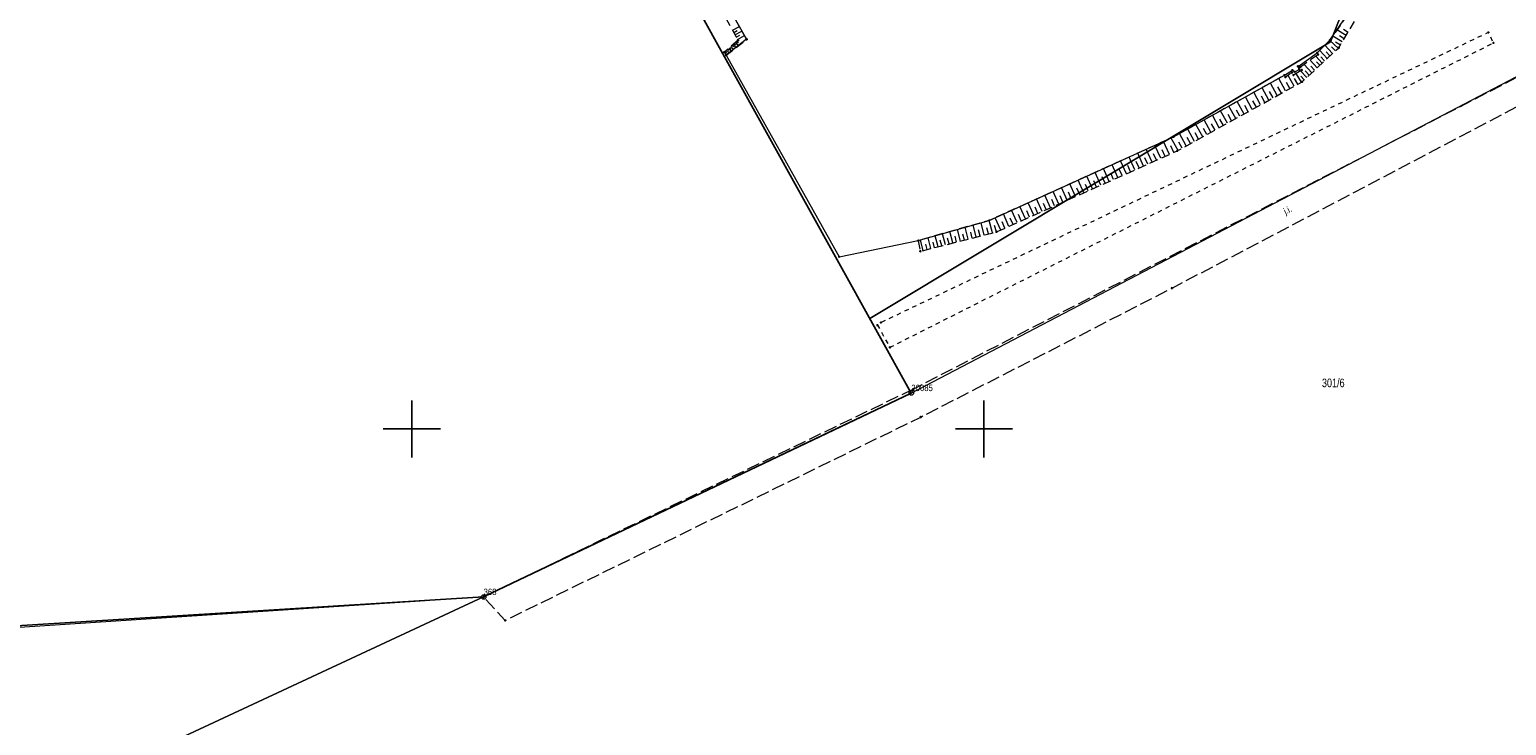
# Model space of a CAD drawing. Header units: metres. Extents: x 5548743 to 5556416, y 5707500 to 5714000.
# Tile 114 of 244: x 5553033 to 5553291, y 5711048 to 5711170. Entities that reach past the tile are written whole.
import ezdxf
from ezdxf.enums import TextEntityAlignment as Align

# ---------------------------------------------------------------- set-up
doc = ezdxf.new("R2010")
doc.units = ezdxf.units.M
for name, pattern in [('0.75_0.75', [1.5, 0.75, -0.75]), ('1.5_0.75', [2.25, 1.5, -0.75]), ('2.25_0.75', [3, 2.25, -0.75]), ('219-1000', [0])]:
    doc.linetypes.add(name, pattern=pattern)
doc.layers.get('0').update_dxf_attribs({"color": 2, "lineweight": 5})
doc.styles.get("Standard").update_dxf_attribs({"font": 'Working1250', "width": 0.75})

# ---------------------------------------------------------------- blocks, each defined once
blk = doc.blocks.new('202')
at = {"color": 0, "linetype": 'Continuous', "lineweight": 0}
blk.add_circle((0, 0), 0.4, dxfattribs=at)
blk = doc.blocks.new('PIKIETAW1891')
at = {"color": 0}
blk.add_circle((0, 0), 0.09, dxfattribs=at)
blk = doc.blocks.new('RAMKA1000K')
at = {"color": 0}
for p, q in [((300, 95), (300, 105)), ((400, 95), (400, 105)), ((295, 100), (305, 100)), ((395, 100), (405, 100))]:
    blk.add_line(p, q, dxfattribs=at)

msp = doc.modelspace()

# ---------------------------------------------------------------- linework, layer by layer
at = {"layer": '000 Inne (niezydentyfikowane)', "color": 7, "linetype": 'CONTINUOUS', "lineweight": 18, "flags": 128}
for points in [[(5553156.04, 5711169.68), (5553157.24, 5711170.34)], [(5553156.26, 5711169.28), (5553156.86, 5711169.61)], [(5553156.48, 5711168.88), (5553157.7, 5711169.54)], [(5553156.7, 5711168.47), (5553157.31, 5711168.81)], [(5553156.93, 5711168.06), (5553158.15, 5711168.74)], [(5553262.62, 5711167.64), (5553260.95, 5711168.66)], [(5553263.3, 5711168.75), (5553261.69, 5711169.73)], [(5553262.97, 5711168.2), (5553262.14, 5711168.7)], [(5553263.63, 5711169.29), (5553262.84, 5711169.78)], [(5553154.83, 5711166.04), (5553155.04, 5711165.79)], [(5553155.02, 5711166.2), (5553155.44, 5711165.71)], [(5553155.21, 5711166.36), (5553155.43, 5711166.11)], [(5553155.4, 5711166.53), (5553155.84, 5711166.01)], [(5553155.59, 5711166.69), (5553155.82, 5711166.43)], [(5553155.78, 5711166.86), (5553156.24, 5711166.32)], [(5553155.97, 5711167.02), (5553156.21, 5711166.75)], [(5553156.16, 5711167.18), (5553156.64, 5711166.63)], [(5553156.35, 5711167.35), (5553156.6, 5711167.07)], [(5553156.56, 5711167.52), (5553157.05, 5711166.95)], [(5553156.79, 5711167.72), (5553157.04, 5711167.43)], [(5553259.99, 5711164.75), (5553258.67, 5711166.16)], [(5553260.93, 5711165.62), (5553259.58, 5711167.07)], [(5553261.9, 5711166.52), (5553260.43, 5711167.91)], [(5553261.41, 5711166.07), (5553260.73, 5711166.8)], [(5553262.28, 5711167.07), (5553261.42, 5711167.59)], [(5553154.64, 5711165.87), (5553155.04, 5711165.4)], [(5553257.3, 5711162.24), (5553255.95, 5711163.7)], [(5553258.25, 5711163.13), (5553257.02, 5711164.45)], [(5553259.13, 5711163.94), (5553258, 5711165.15)], [(5553258.7, 5711163.55), (5553258.11, 5711164.18)], [(5553259.53, 5711164.33), (5553258.88, 5711165.03)], [(5553260.46, 5711165.18), (5553259.79, 5711165.9)], [(5553252.72, 5711159.07), (5553251.5, 5711161.26)], [(5553254.18, 5711159.88), (5553253.13, 5711161.78)], [(5553254.84, 5711160.24), (5553254.29, 5711161.23)], [(5553255.5, 5711160.61), (5553254.55, 5711162.13)], [(5553256.42, 5711161.42), (5553255.32, 5711162.6)], [(5553255.98, 5711161.02), (5553255.39, 5711161.65)], [(5553256.82, 5711161.8), (5553256.12, 5711162.56)], [(5553257.78, 5711162.69), (5553257.14, 5711163.39)], [(5553248.34, 5711156.65), (5553247.14, 5711158.83)], [(5553249.8, 5711157.46), (5553248.59, 5711159.64)], [(5553250.53, 5711157.86), (5553249.92, 5711158.95)], [(5553251.26, 5711158.26), (5553250.05, 5711160.45)], [(5553251.99, 5711158.67), (5553251.38, 5711159.76)], [(5553253.45, 5711159.47), (5553252.84, 5711160.57)], [(5553243.99, 5711154.24), (5553242.79, 5711156.41)], [(5553244.72, 5711154.64), (5553244.11, 5711155.73)], [(5553245.44, 5711155.04), (5553244.24, 5711157.22)], [(5553246.17, 5711155.44), (5553245.56, 5711156.53)], [(5553246.89, 5711155.85), (5553245.69, 5711158.02)], [(5553247.62, 5711156.25), (5553247.01, 5711157.34)], [(5553249.07, 5711157.05), (5553248.47, 5711158.14)], [(5553238.23, 5711151.05), (5553237.03, 5711153.21)], [(5553239.66, 5711151.85), (5553238.47, 5711154.01)], [(5553240.38, 5711152.24), (5553239.78, 5711153.33)], [(5553241.1, 5711152.64), (5553239.91, 5711154.81)], [(5553241.83, 5711153.04), (5553241.23, 5711154.13)], [(5553242.55, 5711153.44), (5553241.35, 5711155.61)], [(5553243.27, 5711153.84), (5553242.67, 5711154.93)], [(5553233.91, 5711148.66), (5553232.7, 5711150.84)], [(5553235.36, 5711149.46), (5553234.17, 5711151.61)], [(5553236.07, 5711149.86), (5553235.48, 5711150.93)], [(5553236.79, 5711150.26), (5553235.6, 5711152.41)], [(5553237.51, 5711150.65), (5553236.91, 5711151.73)], [(5553238.94, 5711151.45), (5553238.35, 5711152.53)], [(5553227.88, 5711145.95), (5553226.87, 5711148.2)], [(5553229.38, 5711146.62), (5553228.37, 5711148.88)], [(5553230.13, 5711146.96), (5553229.63, 5711148.09)], [(5553230.89, 5711147.3), (5553229.87, 5711149.56)], [(5553231.64, 5711147.63), (5553231.14, 5711148.77)], [(5553232.4, 5711147.97), (5553231.38, 5711150.24)], [(5553233.16, 5711148.31), (5553232.65, 5711149.45)], [(5553234.64, 5711149.06), (5553234.04, 5711150.14)], [(5553221.9, 5711143.27), (5553220.91, 5711145.5)], [(5553223.39, 5711143.94), (5553222.39, 5711146.17)], [(5553224.14, 5711144.27), (5553223.64, 5711145.39)], [(5553224.88, 5711144.61), (5553223.88, 5711146.85)], [(5553225.63, 5711144.94), (5553225.13, 5711146.06)], [(5553226.38, 5711145.27), (5553225.37, 5711147.52)], [(5553227.13, 5711145.61), (5553226.62, 5711146.74)], [(5553228.63, 5711146.28), (5553228.12, 5711147.41)], [(5553215.99, 5711140.62), (5553215, 5711142.83)], [(5553217.47, 5711141.28), (5553216.47, 5711143.5)], [(5553218.94, 5711141.94), (5553217.95, 5711144.16)], [(5553219.68, 5711142.27), (5553219.18, 5711143.39)], [(5553220.42, 5711142.61), (5553219.42, 5711144.83)], [(5553221.16, 5711142.94), (5553220.66, 5711144.05)], [(5553222.65, 5711143.6), (5553222.15, 5711144.72)], [(5553210.14, 5711138), (5553209.17, 5711140.19)], [(5553211.6, 5711138.66), (5553210.62, 5711140.85)], [(5553213.06, 5711139.31), (5553212.08, 5711141.51)], [(5553213.79, 5711139.64), (5553213.3, 5711140.74)], [(5553214.53, 5711139.97), (5553213.54, 5711142.17)], [(5553215.26, 5711140.29), (5553214.76, 5711141.4)], [(5553216.73, 5711140.95), (5553216.23, 5711142.06)], [(5553218.2, 5711141.61), (5553217.71, 5711142.72)], [(5553205.8, 5711136.06), (5553204.83, 5711138.22)], [(5553207.24, 5711136.7), (5553206.27, 5711138.88)], [(5553207.97, 5711137.03), (5553207.48, 5711138.12)], [(5553208.69, 5711137.35), (5553207.72, 5711139.53)], [(5553209.42, 5711137.68), (5553208.93, 5711138.77)], [(5553210.87, 5711138.33), (5553210.38, 5711139.42)], [(5553212.33, 5711138.98), (5553211.84, 5711140.08)], [(5553197.25, 5711133.18), (5553196.72, 5711135.25)], [(5553198.63, 5711133.53), (5553198.09, 5711135.65)], [(5553200.04, 5711133.89), (5553199.49, 5711136.05)], [(5553200.76, 5711134.08), (5553200.48, 5711135.16)], [(5553201.48, 5711134.26), (5553200.92, 5711136.46)], [(5553202.21, 5711134.45), (5553201.81, 5711135.56)], [(5553202.92, 5711134.77), (5553201.95, 5711136.92)], [(5553203.64, 5711135.09), (5553203.15, 5711136.17)], [(5553204.36, 5711135.41), (5553203.39, 5711137.57)], [(5553205.08, 5711135.73), (5553204.59, 5711136.81)], [(5553206.52, 5711136.38), (5553206.03, 5711137.46)], [(5553189.35, 5711131.17), (5553188.88, 5711133.02)], [(5553190.7, 5711131.52), (5553190.22, 5711133.4)], [(5553191.33, 5711131.68), (5553191.09, 5711132.63)], [(5553191.97, 5711131.84), (5553191.48, 5711133.76)], [(5553192.61, 5711132), (5553192.36, 5711132.97)], [(5553193.25, 5711132.16), (5553192.75, 5711134.12)], [(5553193.9, 5711132.33), (5553193.65, 5711133.32)], [(5553194.56, 5711132.5), (5553194.05, 5711134.49)], [(5553195.22, 5711132.67), (5553194.96, 5711133.67)], [(5553195.89, 5711132.84), (5553195.37, 5711134.87)], [(5553196.57, 5711133.01), (5553196.3, 5711134.04)], [(5553197.94, 5711133.36), (5553197.67, 5711134.4)], [(5553199.33, 5711133.71), (5553199.06, 5711134.78)], [(5553190.06, 5711131.35), (5553189.82, 5711132.29)]]:
    msp.add_lwpolyline(points, dxfattribs=at)
at = {"layer": '216-obręb ewidencyjny', "color": 7, "linetype": 'CONTINUOUS', "lineweight": 25, "flags": 128}
for points in [[(5553303.29, 5711172.41), (5553245.53, 5711230.59), (5553201.96, 5711255.35), (5553140.19, 5711284.18), (5553135.72, 5711277.69), (5553111.42, 5711242.97), (5553187.3, 5711106.28), (5553112.55, 5711070.64), (5552871.37, 5711055.67), (5552911.56, 5711176.56), (5552902.55, 5711179.99), (5552857.56, 5711200.05), (5552823.52, 5711222.08), (5552811.69, 5711238.16), (5552792.63, 5711262.96), (5552771.45, 5711305.07), (5552757.83, 5711364.93), (5552755.89, 5711371.71), (5552732.07, 5711369.95), (5552708.66, 5711378.89), (5552680.03, 5711429.79), (5552679.16, 5711442.78), (5552714.87, 5711541.1)], [(5552714.87, 5711541.1), (5552679.16, 5711442.78), (5552680.03, 5711429.79), (5552708.66, 5711378.89), (5552732.07, 5711369.95), (5552755.89, 5711371.71), (5552757.83, 5711364.93), (5552771.45, 5711305.07), (5552792.63, 5711262.96), (5552811.69, 5711238.16), (5552823.52, 5711222.08), (5552857.56, 5711200.05), (5552902.55, 5711179.99), (5552911.56, 5711176.56), (5552871.37, 5711055.67), (5553112.55, 5711070.64), (5553187.3, 5711106.28), (5553111.42, 5711242.97), (5553135.72, 5711277.69), (5553140.19, 5711284.18), (5553201.96, 5711255.35), (5553245.53, 5711230.59), (5553303.29, 5711172.41)]]:
    msp.add_lwpolyline(points, dxfattribs=at)
at = {"layer": '218-kontur użytku gruntowego', "color": 3, "linetype": 'CONTINUOUS', "lineweight": 18, "flags": 128}
for points in [[(5553141.95, 5711187.99), (5553180.07, 5711119.31)], [(5553260.54, 5711167.65), (5553264.63, 5711178.05)], [(5553264.63, 5711178.05), (5553260.54, 5711167.65)], [(5553180.07, 5711119.31), (5553260.54, 5711167.65)], [(5553260.54, 5711167.65), (5553180.07, 5711119.31)], [(5553180.07, 5711119.31), (5553182.19, 5711115.48)], [(5553182.19, 5711115.48), (5553187.3, 5711106.28)], [(5553187.3, 5711106.28), (5553175.59, 5711100.7)], [(5553175.59, 5711100.7), (5553112.55, 5711070.64)], [(5552781.94, 5710916.66), (5553112.55, 5711070.64)], [(5553112.55, 5711070.64), (5552781.94, 5710916.66)], [(5553112.55, 5711070.64), (5553101.47, 5711069.92)], [(5553101.47, 5711069.92), (5552994.14, 5711062.87)]]:
    msp.add_lwpolyline(points, dxfattribs=at)
at = {"layer": '219-działka ewidencyjna', "color": 7, "linetype": '219-1000', "lineweight": 18, "flags": 128}
for points in [[(5553111.42, 5711242.97), (5553187.3, 5711106.28)], [(5553187.3, 5711106.28), (5553295.47, 5711162.84)], [(5553112.55, 5711070.64), (5553187.3, 5711106.28)], [(5553112.55, 5711070.64), (5552781.94, 5710916.66)], [(5553112.55, 5711070.64), (5552871.37, 5711055.67)]]:
    msp.add_lwpolyline(points, dxfattribs=at)
at = {"layer": 'jezdnia', "color": 7, "linetype": '2.25_0.75', "lineweight": 18, "flags": 128}
msp.add_lwpolyline([(5553187.65, 5711106.96), (5553112.55, 5711070.64), (5553116.31, 5711066.55), (5553188.96, 5711102.09), (5553232.86, 5711124.61), (5553295.1, 5711157.38), (5553295.18, 5711162.49)], close=True, dxfattribs=at)
at = {"layer": 'rów melioracyjny (poligon)', "color": 7, "linetype": '0.75_0.75', "lineweight": 18, "flags": 128}
msp.add_lwpolyline([(5553183.55, 5711114.27), (5553289.03, 5711167.47), (5553288.16, 5711169.29), (5553181.99, 5711118.6), (5553181.38, 5711118.14)], close=True, dxfattribs=at)
at = {"layer": 'skarpa nieumocniona', "color": 7, "linetype": '1.5_0.75', "lineweight": 18, "flags": 128}
msp.add_lwpolyline([(5553154.92, 5711165.3), (5553158.52, 5711168.09), (5553150.98, 5711181.4), (5553143.33, 5711198.38), (5553145.04, 5711207.69), (5553154.04, 5711224.71), (5553158.61, 5711234.34), (5553162.52, 5711241.27), (5553163.63, 5711242.08), (5553165.3, 5711242.62), (5553166.94, 5711242.58), (5553178.13, 5711237.01), (5553192.45, 5711229.48), (5553210.38, 5711218.36), (5553213.64, 5711216.29), (5553229.18, 5711205.19), (5553255.88, 5711180.58), (5553263.96, 5711173.04), (5553260.44, 5711167.92), (5553258.22, 5711165.72), (5553258.4, 5711165.43), (5553255.29, 5711163.23), (5553255.53, 5711162.73), (5553254.07, 5711161.84), (5553253.83, 5711162.28), (5553252.67, 5711161.46), (5553252.52, 5711161.83), (5553233.14, 5711151.04), (5553200.91, 5711136.45), (5553188.5, 5711132.91), (5553188.87, 5711131.05), (5553202.19, 5711134.44), (5553233.78, 5711148.59), (5553255.61, 5711160.67), (5553262.01, 5711166.63), (5553266.2, 5711173.52), (5553229.27, 5711208.17), (5553212.5, 5711220.3), (5553193.37, 5711231.34), (5553178.25, 5711239.33), (5553167.04, 5711244.54), (5553165.24, 5711245.05), (5553163.46, 5711245.14), (5553161.7, 5711244.49), (5553160.39, 5711243.12), (5553159.28, 5711240.46), (5553157.09, 5711234.67), (5553152.27, 5711225.68), (5553147.97, 5711216.57), (5553144.42, 5711208.52), (5553140.65, 5711197.04), (5553149.68, 5711181.27), (5553157.01, 5711167.91), (5553154.61, 5711165.85)], close=True, dxfattribs=at)
msp.add_lwpolyline([(5553154.92, 5711165.3), (5553158.52, 5711168.09), (5553150.98, 5711181.4), (5553143.33, 5711198.38), (5553145.04, 5711207.69), (5553154.04, 5711224.71), (5553158.61, 5711234.34), (5553162.52, 5711241.27), (5553163.63, 5711242.08), (5553165.3, 5711242.62), (5553166.94, 5711242.58), (5553178.13, 5711237.01), (5553192.45, 5711229.48), (5553210.38, 5711218.36), (5553213.64, 5711216.29), (5553229.18, 5711205.19), (5553255.88, 5711180.58), (5553263.96, 5711173.04), (5553260.44, 5711167.92), (5553258.22, 5711165.72), (5553258.4, 5711165.43), (5553255.29, 5711163.23), (5553255.53, 5711162.73), (5553254.07, 5711161.84), (5553253.83, 5711162.28), (5553252.67, 5711161.46), (5553252.52, 5711161.83), (5553233.14, 5711151.04), (5553200.91, 5711136.45), (5553188.5, 5711132.91), (5553188.87, 5711131.05), (5553202.19, 5711134.44), (5553233.78, 5711148.59), (5553255.61, 5711160.67), (5553262.01, 5711166.63), (5553266.2, 5711173.52), (5553229.27, 5711208.17), (5553212.5, 5711220.3), (5553193.37, 5711231.34), (5553178.25, 5711239.33), (5553167.04, 5711244.54), (5553165.24, 5711245.05), (5553163.46, 5711245.14), (5553161.7, 5711244.49), (5553160.39, 5711243.12), (5553159.28, 5711240.46), (5553157.09, 5711234.67), (5553152.27, 5711225.68), (5553147.97, 5711216.57), (5553144.42, 5711208.52), (5553140.65, 5711197.04), (5553149.68, 5711181.27), (5553157.01, 5711167.91), (5553154.61, 5711165.85)], close=True, dxfattribs=at)
at = {"layer": 'woda stojąca', "color": 141, "linetype": 'CONTINUOUS', "lineweight": 18, "flags": 128}
msp.add_lwpolyline([(5553150.98, 5711181.4), (5553158.52, 5711168.09), (5553154.92, 5711165.3), (5553174.68, 5711130.09), (5553188.5, 5711132.91), (5553200.91, 5711136.45), (5553233.14, 5711151.04), (5553252.52, 5711161.83), (5553253.91, 5711162.72), (5553254.31, 5711162.42), (5553255.08, 5711162.83), (5553254.88, 5711163.37), (5553258.22, 5711165.72), (5553260.44, 5711167.92), (5553263.96, 5711173.04)], dxfattribs=at)

# ---------------------------------------------------------------- block references
at = {"layer": '202-punkt graniczny', "color": 7, "linetype": 'CONTINUOUS', "lineweight": 18}
for p in [(5553187.3, 5711106.28), (5553112.55, 5711070.64)]:
    msp.add_blockref('202', p, dxfattribs=at)
at = {"layer": 'Punkt roboczy BDOT GESUT K1', "color": 6, "linetype": 'CONTINUOUS', "lineweight": 18}
for p in [(5553288.16, 5711169.29), (5553157.01, 5711167.91), (5553158.52, 5711168.09), (5553158.52, 5711168.09), (5553260.44, 5711167.92), (5553260.44, 5711167.92), (5553262.01, 5711166.63), (5553289.03, 5711167.47), (5553154.61, 5711165.85), (5553154.92, 5711165.3), (5553154.92, 5711165.3), (5553254.88, 5711163.37), (5553258.22, 5711165.72), (5553258.22, 5711165.72), (5553258.4, 5711165.43), (5553252.52, 5711161.83), (5553252.52, 5711161.83), (5553252.67, 5711161.46), (5553253.83, 5711162.28), (5553253.91, 5711162.72), (5553254.07, 5711161.84), (5553254.31, 5711162.42), (5553255.08, 5711162.83), (5553255.29, 5711163.23), (5553255.53, 5711162.73), (5553255.61, 5711160.67), (5553233.14, 5711151.04), (5553233.14, 5711151.04), (5553233.78, 5711148.59), (5553200.91, 5711136.45), (5553200.91, 5711136.45), (5553188.5, 5711132.91), (5553188.5, 5711132.91), (5553202.19, 5711134.44), (5553174.68, 5711130.09), (5553188.87, 5711131.05), (5553232.86, 5711124.61), (5553181.38, 5711118.14), (5553181.99, 5711118.6), (5553183.55, 5711114.27), (5553187.65, 5711106.96), (5553188.96, 5711102.09), (5553112.55, 5711070.64), (5553116.31, 5711066.55)]:
    msp.add_blockref('PIKIETAW1891', p, dxfattribs=at)
at = {"layer": 'Wstawianie ramki sekcyjnej z opisem', "color": 7, "linetype": 'CONTINUOUS', "lineweight": 13}
msp.add_blockref('RAMKA1000K', (5552800, 5711000), dxfattribs=at)
msp.add_blockref('RAMKA1000K', (5552800, 5711000), dxfattribs=at)
msp.add_blockref('RAMKA1000K', (5552800, 5711000), dxfattribs=at)
msp.add_blockref('RAMKA1000K', (5552800, 5711000), dxfattribs=at)

# ---------------------------------------------------------------- texts
at = {"layer": '202-punkt graniczny-Atr103', "color": 7, "width": 0.9}
for s, p in [('20085', (5553187.3, 5711106.28)), ('20085', (5553187.3, 5711106.28)), ('368', (5553112.55, 5711070.64)), ('368', (5553112.55, 5711070.64))]:
    msp.add_text(s, height=1.125, dxfattribs=at).set_placement(p, align=Align.BOTTOM_LEFT)
at = {"layer": '211-numer działki ewidencyjnej', "color": 7, "linetype": 'CONTINUOUS', "lineweight": 18, "width": 0.79}
msp.add_text('301/6', height=1.5, dxfattribs=at).set_placement((5553259.06, 5711107.3))
at = {"layer": 'jezdnia-Atr17', "color": 7, "width": 0.9}
msp.add_text('j.i.', height=1.125, rotation=26.455, dxfattribs=at).set_placement((5553252.71, 5711137.45))

doc.saveas('drawing.dxf')
